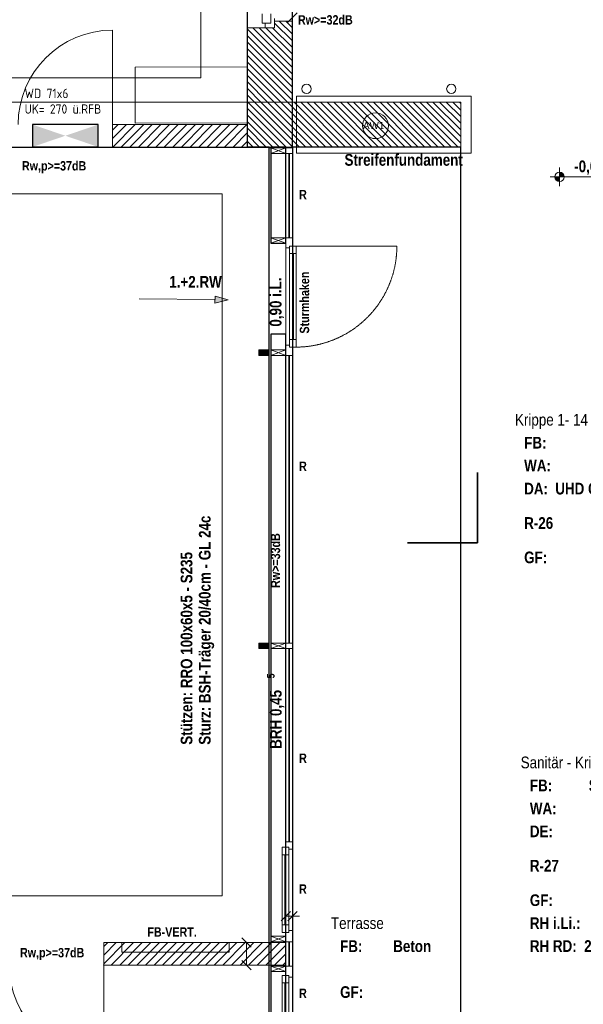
# Model space of a CAD drawing. Header units: millimetres. Extents: x 634730 to 711346, y 362082 to 425615.
# Tile 17 of 160: x 664904 to 670931, y 374728 to 385259. Entities that reach past the tile are written whole.
import ezdxf
from ezdxf.enums import TextEntityAlignment as Align

# ---------------------------------------------------------------- set-up
doc = ezdxf.new("R2010")
doc.units = ezdxf.units.MM
doc.header["$LTSCALE"] = 50
for name, pattern in [('Achse', [10, 5, -2.5, 0, -2.5]), ('Strichlinie', [0.4, 0.3, -0.1]), ('Strichlinie_ eng', [0.1, 0.06, -0.04]), ('Strichlinie_ lang', [0.529167, 0.3175, -0.211667]), ('Strichpunktlinie', [0.335139, 0.176389, -0.088194, 0, -0.070556])]:
    doc.linetypes.add(name, pattern=pattern)
for name, color, linetype in [('1_DB-Lüftung', 30, 'Continuous'), ('1_EG', 7, 'Continuous'), ('A_Bemaßung', 7, 'Continuous'), ('A_Beschriftung', 7, 'Continuous'), ('A_Brandschutz', 7, 'Continuous'), ('A_Dach Belag', 7, 'Continuous'), ('A_Decke Bodenbelag', 7, 'Continuous'), ('A_Decken', 7, 'Continuous'), ('A_Deckenspiegel', 7, 'Continuous'), ('A_Haustechnik', 7, 'Continuous'), ('A_Möblierung fest', 7, 'Continuous'), ('A_Möblierung variabel', 7, 'Continuous'), ('A_Raumflächen', 7, 'Continuous'), ('A_Schnittlinien.Marker', 7, 'Continuous'), ('A_Schraffuren', 7, 'Continuous'), ('A_Stützen', 7, 'Continuous'), ('A_Wände', 7, 'Continuous')]:
    doc.layers.add(name, color=color, linetype=linetype)
doc.styles.add('ERSTELLTER_STIL_1', font='ARIALN.TTF')
doc.styles.add('ERSTELLTER_STIL_2', font='ARIALNB.TTF')
doc.styles.get("Standard").update_dxf_attribs({"font": 'isocp.shx', "height": 140})

# ---------------------------------------------------------------- blocks, each defined once
blk = doc.blocks.new('Krippe 1- 14 Kinder_R-26_4_1', base_point=(12.878, -74.469))
blk = doc.blocks.new('Terrasse__18_1', base_point=(15.935, -73.695))
blk = doc.blocks.new('Sanitär - Krippe 1_R-27_26_1', base_point=(9.08, -74.469))
blk = doc.blocks.new('A$C85d2cf1a')
at = {"layer": 'A_Bemaßung', "linetype": 'Continuous', "lineweight": 13}
for points in [[(24.695, 21.496), (24.645, 21.496), (24.649, 21.477), (24.66, 21.461), (24.676, 21.45), (24.695, 21.446)], [(24.695, 21.496), (24.745, 21.496), (24.741, 21.515), (24.731, 21.532), (24.714, 21.543), (24.695, 21.546)]]:
    blk.add_hatch(color=7, dxfattribs=at).paths.add_polyline_path(points)
at = {"layer": 'A_Brandschutz', "linetype": 'Continuous', "lineweight": 18}
blk.add_hatch(color=1, dxfattribs=at).paths.add_polyline_path([(21.151, 20.182), (21.012, 20.22), (21.011, 20.145)])
at = {"layer": 'A_Stützen', "linetype": 'Continuous', "lineweight": 0, "true_color": 0x000000}
for points in [[(21.579, 19.585), (21.579, 19.645), (21.479, 19.645), (21.479, 19.585)], [(21.579, 16.45), (21.579, 16.51), (21.479, 16.51), (21.479, 16.45)]]:
    blk.add_hatch(color=18, dxfattribs=at).paths.add_polyline_path(points)
at = {"layer": 'A_Wände', "linetype": 'Continuous', "lineweight": 18}
blk.add_hatch(color=8, dxfattribs=at).paths.add_polyline_path([(21.839, 21.815), (21.589, 21.815), (21.589, 21.805), (21.609, 21.805), (21.769, 21.805), (21.839, 21.805)])
for p, q in [((21.769, 21.815), (21.609, 21.815)), ((21.609, 21.815), (21.609, 20.785)), ((21.769, 20.785), (21.769, 21.815)), ((21.609, 20.785), (21.769, 20.785)), ((21.769, 19.815), (21.609, 19.815)), ((21.609, 19.815), (21.609, 6.555)), ((21.769, 6.555), (21.769, 19.815))]:
    blk.add_line(p, q)
at = {"layer": 'A_Bemaßung', "color": 7, "linetype": 'Continuous', "lineweight": 13}
for p, q in [((21.839, 23.109), (21.839, 23.296)), ((21.889, 23.252), (21.789, 23.152)), ((24.695, 21.396), (24.695, 21.596)), ((24.595, 21.496), (25.249, 21.496)), ((21.719, 13.539), (21.819, 13.639)), ((21.769, 13.496), (21.769, 13.683)), ((21.769, 13.589), (21.839, 13.589)), ((21.889, 13.639), (21.789, 13.539)), ((21.839, 13.496), (21.839, 13.683)), ((21.839, 13.589), (21.914, 13.589)), ((21.442, 13.305), (21.255, 13.305)), ((21.299, 13.355), (21.399, 13.255)), ((21.349, 13.065), (21.349, 13.305)), ((21.442, 13.065), (21.255, 13.065)), ((21.299, 13.115), (21.399, 13.015))]:
    blk.add_line(p, q, dxfattribs=at)
blk.add_circle((24.695, 21.496), 0.05, dxfattribs=at)
at = {"layer": 'A_Beschriftung', "color": 7, "linetype": 'Continuous', "lineweight": 13}
for p in [(22.727, 21.904), (22.727, 21.905)]:
    blk.add_line(p, (22.727, 21.905), dxfattribs=at)
at = {"layer": 'A_Beschriftung', "color": 7, "linetype": 'Continuous', "lineweight": 13, "flags": 128}
blk.add_lwpolyline([(22.865, 22.043, 1), (22.589, 22.043, 1)], format="xyb", close=True, dxfattribs=at)
at = {"layer": 'A_Brandschutz', "color": 1, "linetype": 'Continuous', "lineweight": 18}
for p, q in [((21.011, 20.145), (21.012, 20.22)), ((21.151, 20.182), (21.012, 20.22)), ((20.2, 20.191), (21.011, 20.183)), ((21.151, 20.182), (21.011, 20.145))]:
    blk.add_line(p, q, dxfattribs=at)
at = {"layer": 'A_Dach Belag', "color": 7, "linetype": 'Strichlinie_ lang', "lineweight": 18}
for p, q in [((21.839, 27.033), (21.839, 22.295)), ((21.839, 22.295), (13.831, 22.295))]:
    blk.add_line(p, q, dxfattribs=at)
at = {"layer": 'A_Decke Bodenbelag', "color": 7, "linetype": 'Continuous', "lineweight": 25}
for p, q in [((21.359, 21.815), (21.359, 27.033)), ((21.589, 21.815), (21.359, 21.815)), ((21.589, 4.555), (21.589, 21.815)), ((23.639, 21.815), (21.839, 21.815)), ((21.839, 21.815), (21.839, 4.555)), ((23.639, 4.555), (23.639, 21.815))]:
    blk.add_line(p, q, dxfattribs=at)
at = {"layer": 'A_Decken', "color": 7, "linetype": 'Strichlinie_ lang', "lineweight": 25}
for p, q in [((21.839, 21.815), (21.839, 27.033)), ((14.311, 21.815), (21.839, 21.815))]:
    blk.add_line(p, q, dxfattribs=at)
at = {"layer": 'A_Deckenspiegel', "color": 7, "linetype": 'Strichlinie', "lineweight": 13}
for p, q in [((20.859, 22.555), (20.859, 26.053)), ((14.811, 22.555), (20.859, 22.555)), ((14.81, 21.315), (21.089, 21.315)), ((21.089, 21.315), (21.089, 13.805)), ((21.089, 13.805), (14.81, 13.805))]:
    blk.add_line(p, q, dxfattribs=at)
at = {"layer": 'A_Möblierung fest', "color": 7, "linetype": 'Continuous', "lineweight": 13}
for p, q in [((21.164, 13.305), (20.014, 13.305)), ((20.014, 13.305), (20.014, 13.205)), ((21.164, 13.205), (21.164, 13.305)), ((20.014, 13.205), (21.164, 13.205))]:
    blk.add_line(p, q, dxfattribs=at)
at = {"layer": 'A_Möblierung variabel', "color": 7, "linetype": 'Continuous', "lineweight": 18}
for p, q in [((21.356, 22.674), (20.156, 22.67)), ((20.156, 22.67), (20.158, 22.07)), ((21.358, 22.074), (21.356, 22.674)), ((20.158, 22.07), (21.358, 22.074))]:
    blk.add_line(p, q, dxfattribs=at)
at = {"layer": 'A_Schnittlinien.Marker', "color": 7, "linetype": 'Strichpunktlinie', "lineweight": 35}
for p, q in [((23.818, 18.333), (23.818, 17.583)), ((23.818, 17.583), (23.068, 17.583))]:
    blk.add_line(p, q, dxfattribs=at)
at = {"layer": 'A_Schraffuren', "color": 251, "linetype": 'Strichlinie_ eng', "lineweight": 18, "true_color": 0x5f5f5f}
for p, q in [((21.883, 22.358), (23.749, 22.358)), ((21.883, 21.751), (21.883, 22.358)), ((23.749, 22.358), (23.749, 21.751)), ((23.749, 21.751), (21.883, 21.751))]:
    blk.add_line(p, q, dxfattribs=at)
at = {"layer": 'A_Stützen', "color": 7, "linetype": 'Continuous', "lineweight": 13}
for p, q in [((21.769, 21.805), (21.609, 21.805)), ((21.609, 21.805), (21.609, 21.745)), ((21.769, 21.745), (21.609, 21.805)), ((21.769, 21.805), (21.609, 21.745)), ((21.769, 21.745), (21.769, 21.805)), ((21.609, 21.745), (21.769, 21.745)), ((21.769, 20.845), (21.609, 20.845)), ((21.609, 20.845), (21.609, 20.785)), ((21.769, 20.785), (21.609, 20.845)), ((21.769, 20.845), (21.609, 20.785)), ((21.609, 20.785), (21.769, 20.785)), ((21.769, 20.785), (21.769, 20.845)), ((21.579, 19.645), (21.479, 19.645)), ((21.479, 19.645), (21.479, 19.585)), ((21.579, 19.585), (21.579, 19.645)), ((21.769, 19.645), (21.609, 19.645)), ((21.609, 19.645), (21.609, 19.585)), ((21.769, 19.585), (21.609, 19.645)), ((21.769, 19.645), (21.609, 19.585)), ((21.769, 19.585), (21.769, 19.645)), ((21.479, 19.585), (21.579, 19.585)), ((21.609, 19.585), (21.769, 19.585)), ((21.579, 16.51), (21.479, 16.51)), ((21.479, 16.51), (21.479, 16.45)), ((21.479, 16.45), (21.579, 16.45)), ((21.579, 16.45), (21.579, 16.51)), ((21.769, 16.51), (21.609, 16.51)), ((21.609, 16.51), (21.609, 16.45)), ((21.769, 16.45), (21.609, 16.51)), ((21.769, 16.51), (21.609, 16.45)), ((21.609, 16.45), (21.769, 16.45)), ((21.769, 16.45), (21.769, 16.51)), ((21.769, 13.375), (21.609, 13.375)), ((21.609, 13.375), (21.609, 13.315)), ((21.769, 13.315), (21.609, 13.375)), ((21.769, 13.375), (21.609, 13.315)), ((21.769, 13.315), (21.769, 13.375)), ((21.609, 13.315), (21.769, 13.315)), ((21.769, 13.055), (21.609, 13.055)), ((21.609, 13.055), (21.609, 12.995)), ((21.769, 12.995), (21.609, 13.055)), ((21.769, 13.055), (21.609, 12.995)), ((21.609, 12.995), (21.769, 12.995)), ((21.769, 12.995), (21.769, 13.055))]:
    blk.add_line(p, q, dxfattribs=at)
for centre, start, end in [((21.991, 22.437), 90, 180), ((21.991, 22.437), 180, 270), ((21.991, 22.437), 0, 90), ((21.991, 22.437), 270, 0), ((23.538, 22.437), 90, 180), ((23.538, 22.437), 180, 270), ((23.538, 22.437), 0, 90), ((23.538, 22.437), 270, 0)]:
    blk.add_arc(centre, 0.05, start, end, dxfattribs=at)
at = {"layer": 'A_Wände', "color": 7, "linetype": 'Continuous', "lineweight": 13}
for p, q in [((21.359, 24.091), (21.359, 23.091)), ((21.839, 24.021), (21.839, 23.161)), ((21.514, 23.241), (21.514, 23.141)), ((21.609, 23.141), (21.609, 23.241)), ((21.609, 23.191), (21.609, 23.141)), ((21.649, 23.091), (21.649, 23.191)), ((21.549, 23.091), (21.359, 23.091)), ((21.514, 23.141), (21.609, 23.141)), ((21.609, 23.141), (21.549, 23.141)), ((21.549, 23.141), (21.549, 23.091)), ((21.649, 23.091), (21.549, 23.091)), ((21.649, 23.091), (21.549, 23.091)), ((21.649, 23.161), (21.649, 23.091)), ((21.649, 23.161), (21.649, 23.091)), ((21.839, 23.161), (21.649, 23.161)), ((21.589, 20.815), (21.589, 21.805)), ((21.769, 21.805), (21.589, 21.805)), ((21.769, 21.745), (21.769, 21.805)), ((21.839, 21.805), (21.769, 21.805)), ((21.839, 21.805), (21.769, 21.805)), ((21.839, 20.815), (21.839, 21.805)), ((21.839, 21.805), (21.839, 21.745)), ((21.769, 20.845), (21.769, 21.745)), ((21.839, 21.745), (21.769, 21.745)), ((21.799, 20.845), (21.799, 21.745)), ((21.809, 21.745), (21.809, 20.845)), ((21.839, 21.745), (21.839, 20.845)), ((21.589, 19.615), (21.589, 20.815)), ((21.769, 20.815), (21.769, 20.845)), ((21.769, 20.845), (21.839, 20.845)), ((21.769, 20.815), (21.769, 20.735)), ((21.809, 20.735), (21.809, 20.755)), ((21.809, 20.755), (21.839, 20.755)), ((21.879, 20.755), (21.809, 20.755)), ((21.809, 20.755), (21.809, 20.675)), ((21.839, 20.845), (21.839, 20.815)), ((21.839, 19.615), (21.839, 20.815)), ((21.839, 20.755), (21.839, 20.815)), ((21.879, 20.675), (21.879, 20.755)), ((21.769, 20.735), (21.769, 19.695)), ((21.769, 20.735), (21.809, 20.735)), ((21.809, 20.675), (21.809, 19.755)), ((21.809, 20.675), (21.879, 20.675)), ((21.839, 20.675), (21.839, 19.755)), ((21.849, 19.755), (21.849, 20.675)), ((21.879, 19.755), (21.879, 20.675)), ((21.809, 19.695), (21.769, 19.695)), ((21.769, 19.695), (21.769, 19.615)), ((21.879, 19.755), (21.809, 19.755)), ((21.809, 19.755), (21.809, 19.675)), ((21.809, 19.675), (21.809, 19.695)), ((21.879, 19.675), (21.879, 19.755)), ((21.589, 16.48), (21.589, 19.615)), ((21.769, 19.585), (21.769, 19.615)), ((21.839, 19.675), (21.809, 19.675)), ((21.809, 19.675), (21.879, 19.675)), ((21.839, 19.615), (21.839, 19.675)), ((21.839, 16.48), (21.839, 19.615)), ((21.839, 19.615), (21.839, 19.585)), ((21.769, 16.51), (21.769, 19.585)), ((21.839, 19.585), (21.769, 19.585)), ((21.799, 16.51), (21.799, 19.585)), ((21.809, 19.585), (21.809, 16.51)), ((21.839, 19.585), (21.839, 16.51)), ((21.589, 16.48), (21.589, 13.345)), ((21.769, 16.48), (21.769, 16.51)), ((21.769, 16.51), (21.839, 16.51)), ((21.769, 16.48), (21.769, 16.45)), ((21.769, 16.45), (21.769, 14.385)), ((21.769, 16.45), (21.839, 16.45)), ((21.799, 16.45), (21.799, 14.385)), ((21.809, 14.385), (21.809, 16.45)), ((21.839, 16.51), (21.839, 16.48)), ((21.839, 16.48), (21.839, 13.345)), ((21.839, 16.45), (21.839, 16.48)), ((21.839, 14.385), (21.839, 16.45)), ((21.799, 14.325), (21.729, 14.325)), ((21.729, 14.325), (21.729, 14.245)), ((21.839, 14.385), (21.769, 14.385)), ((21.769, 14.385), (21.769, 14.345)), ((21.769, 14.345), (21.769, 14.325)), ((21.769, 14.325), (21.799, 14.325)), ((21.799, 14.325), (21.799, 14.305)), ((21.799, 14.245), (21.799, 14.325)), ((21.839, 14.345), (21.839, 14.385)), ((21.839, 14.305), (21.839, 14.345)), ((21.729, 14.245), (21.729, 13.495)), ((21.729, 14.245), (21.799, 14.245)), ((21.759, 14.245), (21.759, 13.495)), ((21.769, 13.495), (21.769, 14.245)), ((21.799, 14.305), (21.839, 14.305)), ((21.799, 13.495), (21.799, 14.245)), ((21.839, 13.435), (21.839, 14.305)), ((21.799, 13.495), (21.729, 13.495)), ((21.729, 13.495), (21.729, 13.415)), ((21.799, 13.415), (21.799, 13.495)), ((21.729, 13.415), (21.799, 13.415)), ((21.799, 13.415), (21.769, 13.415)), ((21.769, 13.415), (21.769, 13.345)), ((21.839, 13.435), (21.799, 13.435)), ((21.799, 13.435), (21.799, 13.415)), ((21.839, 13.345), (21.839, 13.435)), ((21.589, 13.025), (21.589, 13.345)), ((21.769, 13.305), (21.589, 13.305)), ((21.589, 13.305), (21.589, 13.065)), ((21.769, 13.345), (21.769, 13.315)), ((21.769, 13.315), (21.769, 13.055)), ((21.769, 13.315), (21.839, 13.315)), ((21.769, 13.065), (21.769, 13.305)), ((21.799, 13.315), (21.799, 13.055)), ((21.809, 13.055), (21.809, 13.315)), ((21.839, 13.025), (21.839, 13.345)), ((21.839, 13.315), (21.839, 13.345)), ((21.839, 13.055), (21.839, 13.315)), ((21.589, 13.065), (21.769, 13.065)), ((21.589, 9.89), (21.589, 13.025)), ((21.729, 12.875), (21.729, 12.955)), ((21.729, 12.955), (21.799, 12.955)), ((21.839, 13.055), (21.769, 13.055)), ((21.769, 13.055), (21.769, 13.025)), ((21.769, 12.955), (21.769, 13.025)), ((21.799, 12.955), (21.769, 12.955)), ((21.799, 12.935), (21.799, 12.955)), ((21.799, 12.955), (21.799, 12.875)), ((21.839, 13.025), (21.839, 13.055)), ((21.839, 9.89), (21.839, 13.025)), ((21.839, 13.025), (21.839, 12.935)), ((21.729, 12.125), (21.729, 12.875)), ((21.799, 12.875), (21.729, 12.875)), ((21.759, 12.125), (21.759, 12.875)), ((21.769, 12.875), (21.769, 12.125)), ((21.839, 12.935), (21.799, 12.935)), ((21.799, 12.875), (21.799, 12.125)), ((21.839, 12.935), (21.839, 12.065))]:
    blk.add_line(p, q, dxfattribs=at)
at = {"layer": 'A_Wände', "color": 7, "linetype": 'Continuous', "lineweight": 18}
for p, q in [((19.916, 22.055), (19.916, 23.065)), ((21.549, 23.091), (21.359, 23.091)), ((21.359, 23.091), (21.359, 22.295)), ((21.649, 23.091), (21.549, 23.091)), ((21.839, 23.161), (21.649, 23.161)), ((21.649, 23.161), (21.649, 23.091)), ((21.839, 22.295), (21.839, 23.161)), ((21.359, 22.295), (21.359, 21.815)), ((23.639, 22.295), (21.839, 22.295)), ((23.639, 21.815), (23.639, 22.295)), ((19.916, 22.055), (19.916, 21.815)), ((21.359, 22.055), (19.916, 22.055)), ((19.916, 22.055), (19.916, 21.815)), ((19.916, 22.055), (19.916, 21.815)), ((21.359, 21.815), (21.359, 22.055)), ((19.916, 21.815), (21.359, 21.815)), ((21.359, 21.815), (23.639, 21.815)), ((21.839, 21.815), (21.589, 21.815)), ((21.589, 21.815), (21.589, 21.805)), ((21.769, 21.805), (21.589, 21.805)), ((21.769, 21.815), (21.609, 21.815)), ((21.609, 21.815), (21.609, 20.785)), ((21.769, 20.785), (21.769, 21.815)), ((21.839, 21.805), (21.769, 21.805)), ((21.839, 21.805), (21.839, 21.815)), ((21.609, 20.785), (21.769, 20.785)), ((21.769, 19.815), (21.609, 19.815)), ((21.609, 19.815), (21.609, 6.555)), ((21.769, 6.555), (21.769, 19.815)), ((19.822, 13.065), (19.822, 13.305)), ((21.589, 13.305), (19.822, 13.305)), ((19.822, 13.065), (19.822, 13.305)), ((19.822, 13.065), (19.822, 13.305)), ((19.822, 13.065), (21.589, 13.065)), ((19.822, 13.065), (19.822, 12.055))]:
    blk.add_line(p, q, dxfattribs=at)
at = {"layer": 'A_Wände', "color": 8, "linetype": 'Continuous', "lineweight": 18}
for p, q in [((21.839, 22.596), (21.359, 23.076)), ((21.839, 22.667), (21.415, 23.091)), ((21.839, 22.738), (21.485, 23.091)), ((21.839, 22.809), (21.556, 23.091)), ((21.839, 22.879), (21.627, 23.091)), ((21.839, 22.95), (21.649, 23.14)), ((21.839, 23.021), (21.698, 23.161)), ((21.839, 23.091), (21.769, 23.161)), ((21.839, 22.526), (21.359, 23.006)), ((21.839, 22.455), (21.359, 22.935)), ((21.839, 22.384), (21.359, 22.864)), ((21.839, 22.314), (21.359, 22.794)), ((21.786, 22.295), (21.359, 22.723)), ((21.715, 22.295), (21.359, 22.652)), ((21.645, 22.295), (21.359, 22.581)), ((21.574, 22.295), (21.359, 22.511)), ((21.503, 22.295), (21.359, 22.44)), ((21.433, 22.295), (21.359, 22.369)), ((21.362, 22.295), (21.359, 22.299)), ((21.771, 21.815), (21.359, 22.228)), ((21.842, 21.815), (21.362, 22.295)), ((21.913, 21.815), (21.433, 22.295)), ((21.983, 21.815), (21.503, 22.295)), ((22.054, 21.815), (21.574, 22.295)), ((22.125, 21.815), (21.645, 22.295)), ((22.195, 21.815), (21.715, 22.295)), ((22.266, 21.815), (21.786, 22.295)), ((22.337, 21.815), (21.857, 22.295)), ((22.408, 21.815), (21.928, 22.295)), ((22.478, 21.815), (21.998, 22.295)), ((22.549, 21.815), (22.069, 22.295)), ((22.62, 21.815), (22.14, 22.295)), ((22.69, 21.815), (22.21, 22.295)), ((22.761, 21.815), (22.281, 22.295)), ((22.832, 21.815), (22.352, 22.295)), ((22.903, 21.815), (22.423, 22.295)), ((22.973, 21.815), (22.493, 22.295)), ((23.044, 21.815), (22.564, 22.295)), ((23.115, 21.815), (22.635, 22.295)), ((23.185, 21.815), (22.705, 22.295)), ((23.256, 21.815), (22.776, 22.295)), ((23.327, 21.815), (22.847, 22.295)), ((23.398, 21.815), (22.918, 22.295)), ((23.468, 21.815), (22.988, 22.295)), ((23.539, 21.815), (23.059, 22.295)), ((23.61, 21.815), (23.13, 22.295)), ((23.639, 21.857), (23.2, 22.295)), ((23.639, 21.927), (23.271, 22.295)), ((23.639, 21.998), (23.342, 22.295)), ((23.639, 22.069), (23.413, 22.295)), ((23.639, 22.14), (23.483, 22.295)), ((23.639, 22.21), (23.554, 22.295)), ((23.639, 22.281), (23.625, 22.295)), ((21.701, 21.815), (21.359, 22.157)), ((19.916, 21.997), (19.974, 22.055)), ((19.916, 21.906), (20.066, 22.055)), ((19.918, 21.815), (20.158, 22.055)), ((20.009, 21.815), (20.249, 22.055)), ((20.101, 21.815), (20.341, 22.055)), ((20.193, 21.815), (20.433, 22.055)), ((20.285, 21.815), (20.525, 22.055)), ((20.377, 21.815), (20.617, 22.055)), ((20.469, 21.815), (20.709, 22.055)), ((20.561, 21.815), (20.801, 22.055)), ((20.653, 21.815), (20.893, 22.055)), ((20.745, 21.815), (20.985, 22.055)), ((20.837, 21.815), (21.077, 22.055)), ((20.929, 21.815), (21.169, 22.055)), ((21.021, 21.815), (21.261, 22.055)), ((21.113, 21.815), (21.353, 22.055)), ((21.63, 21.815), (21.359, 22.086)), ((21.559, 21.815), (21.359, 22.016)), ((21.204, 21.815), (21.359, 21.97)), ((21.488, 21.815), (21.359, 21.945)), ((21.296, 21.815), (21.359, 21.878)), ((21.418, 21.815), (21.359, 21.874)), ((19.822, 13.263), (19.864, 13.305)), ((19.822, 13.171), (19.956, 13.305)), ((19.822, 13.079), (20.048, 13.305)), ((19.9, 13.065), (20.14, 13.305)), ((19.992, 13.065), (20.232, 13.305)), ((20.084, 13.065), (20.324, 13.305)), ((20.176, 13.065), (20.416, 13.305)), ((20.268, 13.065), (20.508, 13.305)), ((20.36, 13.065), (20.6, 13.305)), ((20.451, 13.065), (20.691, 13.305)), ((20.543, 13.065), (20.783, 13.305)), ((20.635, 13.065), (20.875, 13.305)), ((20.727, 13.065), (20.967, 13.305)), ((20.819, 13.065), (21.059, 13.305)), ((20.911, 13.065), (21.151, 13.305)), ((21.003, 13.065), (21.243, 13.305)), ((21.095, 13.065), (21.335, 13.305)), ((21.187, 13.065), (21.427, 13.305)), ((21.279, 13.065), (21.519, 13.305)), ((21.371, 13.065), (21.589, 13.283)), ((21.463, 13.065), (21.589, 13.191)), ((21.555, 13.065), (21.589, 13.099))]:
    blk.add_line(p, q, dxfattribs=at)
at = {"layer": 'A_Wände', "color": 7, "linetype": 'Achse', "lineweight": 13}
blk.add_line((21.875, 20.756), (22.956, 20.756), dxfattribs=at)
at = {"layer": 'A_Wände', "color": 251, "linetype": 'Continuous', "lineweight": 18, "true_color": 0x5f5f5f}
for p, q in [((21.589, 13.283), (21.611, 13.305)), ((21.589, 13.192), (21.703, 13.305)), ((21.589, 13.1), (21.769, 13.279)), ((21.646, 13.065), (21.769, 13.187)), ((21.738, 13.065), (21.769, 13.095))]:
    blk.add_line(p, q, dxfattribs=at)
at = {"layer": 'A_Wände', "color": 7, "linetype": 'Continuous', "lineweight": 13}
for centre, start, end in [((19.916, 22.055), 90, 180), ((19.822, 13.065), 180, 270)]:
    blk.add_arc(centre, 1.01, start, end, dxfattribs=at)
at = {"layer": 'A_Wände', "color": 7, "linetype": 'Achse', "lineweight": 13}
blk.add_arc((21.875, 20.756), 1.081, 269.9442, 0, dxfattribs=at)
at = {"layer": 'A_Wände', "color": 7, "linetype": 'Continuous', "lineweight": 18}
for p in [(19.916, 22.055), (19.822, 13.065)]:
    blk.add_point(p, dxfattribs=at)
at = {"layer": 'A_Raumflächen', "color": 7, "linetype": 'Continuous', "lineweight": 18}
ref = blk.add_blockref('Krippe 1- 14 Kinder_R-26_4_1', (25.074, 18.156), dxfattribs=at)
ref.add_attrib('ROOM_NAME', 'Krippe 1- 14 Kinder', dxfattribs={"color": 7, "lineweight": 18, "height": 0.125, "style": 'ERSTELLTER_STIL_1'}).set_placement((24.219, 18.961), align=Align.TOP_LEFT)
ref.add_attrib('ROOM_NUMBER', 'R-26', dxfattribs={"color": 7, "lineweight": 18, "height": 0.125, "style": 'ERSTELLTER_STIL_2'}).set_placement((24.317, 17.856), align=Align.TOP_LEFT)
ref.add_attrib('floorCode', 'FB: ', dxfattribs={"color": 7, "lineweight": 18, "height": 0.125, "style": 'ERSTELLTER_STIL_2'}).set_placement((24.317, 18.715), align=Align.TOP_LEFT)
ref.add_attrib('stFloorCovering', 'Linoleum', dxfattribs={"color": 7, "lineweight": 18, "height": 0.125, "style": 'ERSTELLTER_STIL_2'}).set_placement((25.136, 18.715), align=Align.TOP_LEFT)
ref.add_attrib('wallCode', 'WA: ', dxfattribs={"color": 7, "lineweight": 18, "height": 0.125, "style": 'ERSTELLTER_STIL_2'}).set_placement((24.317, 18.47), align=Align.TOP_LEFT)
ref.add_attrib('stWallCovering', 'Putz', dxfattribs={"color": 7, "lineweight": 18, "height": 0.125, "style": 'ERSTELLTER_STIL_2'}).set_placement((25.489, 18.47), align=Align.TOP_LEFT)
ref.add_attrib('ceilingCode', 'DA: ', dxfattribs={"color": 7, "lineweight": 18, "height": 0.125, "style": 'ERSTELLTER_STIL_2'}).set_placement((24.317, 18.224), align=Align.TOP_LEFT)
ref.add_attrib('stCeilingCovering', 'UHD Q 25 / GK', dxfattribs={"color": 7, "lineweight": 18, "height": 0.125, "style": 'ERSTELLTER_STIL_2'}).set_placement((24.65, 18.224), align=Align.TOP_LEFT)
ref.add_attrib('measuredNetAreaCode', 'GF: ', dxfattribs={"color": 7, "lineweight": 18, "height": 0.125, "style": 'ERSTELLTER_STIL_2'}).set_placement((24.317, 17.488), align=Align.TOP_LEFT)
ref = blk.add_blockref('Sanitär - Krippe 1_R-27_26_1', (25.074, 14.245), dxfattribs=at)
ref.add_attrib('ROOM_NAME', 'Sanitär - Krippe 1', dxfattribs={"color": 7, "lineweight": 18, "height": 0.125, "style": 'ERSTELLTER_STIL_1'}).set_placement((24.28, 15.295), align=Align.TOP_LEFT)
ref.add_attrib('ROOM_NUMBER', 'R-27', dxfattribs={"color": 7, "lineweight": 18, "height": 0.125, "style": 'ERSTELLTER_STIL_2'}).set_placement((24.378, 14.19), align=Align.TOP_LEFT)
ref.add_attrib('floorCode', 'FB: ', dxfattribs={"color": 7, "lineweight": 18, "height": 0.125, "style": 'ERSTELLTER_STIL_2'}).set_placement((24.378, 15.049), align=Align.TOP_LEFT)
ref.add_attrib('stFloorCovering', 'Steinzeug', dxfattribs={"color": 7, "lineweight": 18, "height": 0.125, "style": 'ERSTELLTER_STIL_2'}).set_placement((25.008, 15.049), align=Align.TOP_LEFT)
ref.add_attrib('wallCode', 'WA: ', dxfattribs={"color": 7, "lineweight": 18, "height": 0.125, "style": 'ERSTELLTER_STIL_2'}).set_placement((24.378, 14.804), align=Align.TOP_LEFT)
ref.add_attrib('stWallCovering', 'Fliesen', dxfattribs={"color": 7, "lineweight": 18, "height": 0.125, "style": 'ERSTELLTER_STIL_2'}).set_placement((25.218, 14.804), align=Align.TOP_LEFT)
ref.add_attrib('ceilingCode', 'DE: ', dxfattribs={"color": 7, "lineweight": 18, "height": 0.125, "style": 'ERSTELLTER_STIL_2'}).set_placement((24.378, 14.558), align=Align.TOP_LEFT)
ref.add_attrib('stCeilingCovering', 'BSH', dxfattribs={"color": 7, "lineweight": 18, "height": 0.125, "style": 'ERSTELLTER_STIL_2'}).set_placement((25.418, 14.558), align=Align.TOP_LEFT)
ref.add_attrib('measuredNetAreaCode', 'GF: ', dxfattribs={"color": 7, "lineweight": 18, "height": 0.125, "style": 'ERSTELLTER_STIL_2'}).set_placement((24.378, 13.822), align=Align.TOP_LEFT)
ref.add_attrib('sCustom1Value', 'RH RD:  2,400 m', dxfattribs={"color": 7, "lineweight": 18, "height": 0.125, "style": 'ERSTELLTER_STIL_2'}).set_placement((24.378, 13.331), align=Align.TOP_LEFT)
ref.add_attrib('din277AreaCode', 'RH i.Li.: ', dxfattribs={"color": 7, "lineweight": 18, "height": 0.125, "style": 'ERSTELLTER_STIL_2'}).set_placement((24.378, 13.576), align=Align.TOP_LEFT)
ref = blk.add_blockref('Terrasse__18_1', (22.857, 13.139), dxfattribs=at)
ref.add_attrib('ROOM_NAME', 'Terrasse', dxfattribs={"color": 7, "lineweight": 18, "height": 0.125, "style": 'ERSTELLTER_STIL_1'}).set_placement((22.251, 13.576), align=Align.TOP_LEFT)
ref.add_attrib('floorCode', 'FB: ', dxfattribs={"color": 7, "lineweight": 18, "height": 0.125, "style": 'ERSTELLTER_STIL_2'}).set_placement((22.349, 13.33), align=Align.TOP_LEFT)
ref.add_attrib('stFloorCovering', 'Beton', dxfattribs={"color": 7, "lineweight": 18, "height": 0.125, "style": 'ERSTELLTER_STIL_2'}).set_placement((22.917, 13.33), align=Align.TOP_LEFT)
ref.add_attrib('measuredNetAreaCode', 'GF: ', dxfattribs={"color": 7, "lineweight": 18, "height": 0.125, "style": 'ERSTELLTER_STIL_2'}).set_placement((22.349, 12.839), align=Align.TOP_LEFT)
at = {"layer": 'A_Bemaßung', "color": 7, "style": 'ERSTELLTER_STIL_2'}
blk.add_text('-0,02', height=0.125, dxfattribs=at).set_placement((24.852, 21.546))
at = {"layer": 'A_Beschriftung', "color": 8, "style": 'ERSTELLTER_STIL_2'}
blk.add_text('Rw>=32dB', height=0.1, dxfattribs=at).set_placement((21.898, 23.125))
at = {"layer": 'A_Beschriftung', "color": 7, "style": 'ERSTELLTER_STIL_2'}
blk.add_text('Streifenfundament', height=0.125, dxfattribs=at).set_placement((22.396, 21.615))
at = {"layer": 'A_Beschriftung', "color": 253, "true_color": 0x9f9f9f, "style": 'ERSTELLTER_STIL_2'}
for p in [(18.947, 21.564), (18.926, 13.148)]:
    blk.add_text('Rw,p>=37dB', height=0.1, dxfattribs=at).set_placement(p)
at = {"layer": 'A_Beschriftung', "color": 7, "style": 'ERSTELLTER_STIL_2'}
for s, height, rotation, p in [('R', 0.1, 359.9988, (21.91, 21.256)), ('0,90 i.L.', 0.125, 90, (21.722, 19.894)), ('R', 0.1, 359.9988, (21.91, 18.35)), ('Sturz: BSH-Träger 20/40cm - GL 24c', 0.125, 90, (20.964, 15.422)), ('Stützen: RRO 100x60x5 - S235', 0.125, 90, (20.769, 15.422)), ('5', 0.0825, 90, (21.648, 16.131)), ('BRH 0,45', 0.125, 90, (21.724, 15.379)), ('R', 0.1, 359.9988, (21.91, 15.228)), ('R', 0.1, 359.9988, (21.91, 13.829)), ('R', 0.1, 359.9988, (21.91, 12.713))]:
    blk.add_text(s, height=height, rotation=rotation, dxfattribs=at).set_placement(p)
at = {"layer": 'A_Beschriftung', "color": 253, "true_color": 0x9f9f9f, "style": 'ERSTELLTER_STIL_2'}
for s, p in [('Sturmhaken', (22.018, 19.82)), ('Rw>=33dB', (21.707, 17.099))]:
    blk.add_text(s, height=0.1, rotation=90, dxfattribs=at).set_placement(p)
at = {"layer": 'A_Beschriftung', "color": 7, "lineweight": 13, "insert": (22.727, 22.083), "char_height": 0.075, "attachment_point": 2, "style": 'ERSTELLTER_STIL_2'}
blk.add_mtext('\\A1;{\\pqc;\\pt0,1;\\fArial|b0|i0|c0|p0;\\W1.000000;AW1\\fArial|b0|i0|c0|p0;\\W1.000000;\\A1{\\H.66x;\\S^  ;}\\fArial|b0|i0|c0|p0;\\W1.000000;\\fArial|b0|i0|c0|p0;\\W1.000000;\\A1{\\H.66x;\\S^  ;}\\fArial|b0|i0|c0|p0;\\W1.000000; \\fArial|b0|i0|c0|p0;\\W1.000000;\\fArial|b0|i0|c0|p0;\\W1.000000;\\fArial|b0|i0|c0|p0;\\W1.000000;\\fArial|b0|i0|c0|p0;\\W1.000000;\\fArial|b0|i0|c0|p0;\\W1.000000;\\fArial|b0|i0|c0|p0;\\W1.000000;\\fArial|b0|i0|c0|p0;\\W1.000000;\\fArial|b0|i0|c0|p0;\\W1.000000;\\fArial|b0|i0|c0|p0;\\W1.000000;\\fArial|b0|i0|c0|p0;\\W1.000000;\\fArial|b0|i0|c0|p0;\\W1.000000;\\fArial|b0|i0|c0|p0;\\W1.000000;\\fArial|b0|i0|c0|p0;\\W1.000000;\\fArial|b0|i0|c0|p0;\\W1.000000;\\fArial|b0|i0|c0|p0;\\W1.000000;\\fArial|b0|i0|c0|p0;\\W1.000000;\\fArial|b0|i0|c0|p0;\\W1.000000;\\fArial|b0|i0|c0|p0;\\W1.000000;\\fArial|b0|i0|c0|p0;\\W1.000000;\\fArial|b0|i0|c0|p0;\\W1.000000;\\fArial|b0|i0|c0|p0;\\W1.000000;\\fArial|b0|i0|c0|p0;\\W1.000000;\\fArial|b0|i0|c0|p0;\\W1.000000;\\fArial|b0|i0|c0|p0;\\W1.000000;\\fArial|b0|i0|c0|p0;\\W1.000000;\\fArial|b0|i0|c0|p0;\\W1.000000;\\fArial|b0|i0|c0|p0;\\W1.000000;\\fArial|b0|i0|c0|p0;\\W1.000000;\\fArial|b0|i0|c0|p0;\\W1.000000;\\fArial|b0|i0|c0|p0;\\W1.000000;\\fArial|b0|i0|c0|p0;\\W1.000000;\\fArial|b0|i0|c0|p0;\\W1.000000;\\fArial|b0|i0|c0|p0;\\W1.000000;\\fArial|b0|i0|c0|p0;\\W1.000000;\\fArial|b0|i0|c0|p0;\\W1.000000;\\fArial|b0|i0|c0|p0;\\W1.000000;\\fArial|b0|i0|c0|p0;\\W1.000000;\\fArial|b0|i0|c0|p0;\\W1.000000;\\fArial|b0|i0|c0|p0;\\W1.000000;\\fArial|b0|i0|c0|p0;\\W1.000000;\\fArial|b0|i0|c0|p0;\\W1.000000;\\fArial|b0|i0|c0|p0;\\W1.000000;\\fArial|b0|i0|c0|p0;\\W1.000000;}', dxfattribs=at)
at = {"layer": 'A_Brandschutz', "color": 1, "style": 'ERSTELLTER_STIL_2'}
blk.add_text('1.+2.RW', height=0.125, rotation=359.8464, dxfattribs=at).set_placement((20.522, 20.311))
at = {"layer": 'A_Haustechnik', "color": 7, "style": 'ERSTELLTER_STIL_2'}
blk.add_text('FB-VERT.', height=0.1, dxfattribs=at).set_placement((20.288, 13.369))
at = {"layer": 'A_Möblierung fest', "color": 7, "lineweight": 13, "style": 'ERSTELLTER_STIL_2', "text_generation_flag": 2}
blk.add_attdef('txt', text='', height=0.12, rotation=359.9988, dxfattribs=at).set_placement((23.514, 39.292), align=Align.MIDDLE_CENTER)
at = {"layer": 'A_Möblierung fest', "color": 7, "lineweight": 13, "style": 'ERSTELLTER_STIL_2'}
blk.add_attdef('txt', text='', height=0.12, dxfattribs=at).set_placement((10.172, 25.652), align=Align.MIDDLE_CENTER)
at = {"layer": 'A_Raumflächen', "color": 7, "lineweight": 18}
for tag, style, p in [('ROOM_NAME', 'ERSTELLTER_STIL_1', (30.428, 25.928)), ('DUMMY_850', 'ERSTELLTER_STIL_1', (31.541, 25.959)), ('ROOM_NAME', 'ERSTELLTER_STIL_1', (47.266, 25.928)), ('DUMMY_850', 'ERSTELLTER_STIL_1', (48.38, 25.959)), ('floorCode', 'ERSTELLTER_STIL_2', (30.526, 25.683)), ('stFloorCovering', 'ERSTELLTER_STIL_2', (31.093, 25.683)), ('floorCode', 'ERSTELLTER_STIL_2', (47.364, 25.683)), ('stFloorCovering', 'ERSTELLTER_STIL_2', (47.932, 25.683)), ('DUMMY_851', 'ERSTELLTER_STIL_2', (30.526, 25.467)), ('DUMMY_851', 'ERSTELLTER_STIL_2', (47.364, 25.467)), ('measuredNetAreaCode', 'ERSTELLTER_STIL_2', (30.526, 25.192)), ('measuredNetAreaCode', 'ERSTELLTER_STIL_2', (47.364, 25.192))]:
    blk.add_attdef(tag, text='', height=0.125, dxfattribs=dict(at, style=style)).set_placement(p, align=Align.TOP_LEFT)

msp = doc.modelspace()

# ---------------------------------------------------------------- linework, layer by layer
at = {"layer": '1_DB-Lüftung', "elevation": 62381.3}
msp.add_lwpolyline([(665039.8, 383897.8), (665744.8, 383897.8), (665744.8, 384137.9), (665039.8, 384137.9)], close=True, dxfattribs=at)
at = {"layer": '1_DB-Lüftung'}
msp.add_solid([(665039.8, 384137.9, 62381.3), (665039.8, 383897.8, 62381.3), (665744.8, 383898, 62381.3), (665744.8, 384137.9, 62381.3)], dxfattribs=at)

# ---------------------------------------------------------------- texts
at = {"layer": '1_DB-Lüftung', "insert": (664957.3, 384520.8, 61689.3), "char_height": 100, "attachment_point": 1}
msp.add_mtext_dynamic_manual_height_columns('WD 71x6\\PUK= 270 ü.RFB', width=886.071, gutter_width=700, heights=[308.9], dxfattribs=at)

# ---------------------------------------------------------------- next in the draw order: block references
at = {"layer": '1_EG', "xscale": 1000, "yscale": 1000, "zscale": 1000}
msp.add_blockref('A$C85d2cf1a', (645981.7, 362082.4, 41515.3), dxfattribs=at)

doc.saveas('drawing.dxf')
